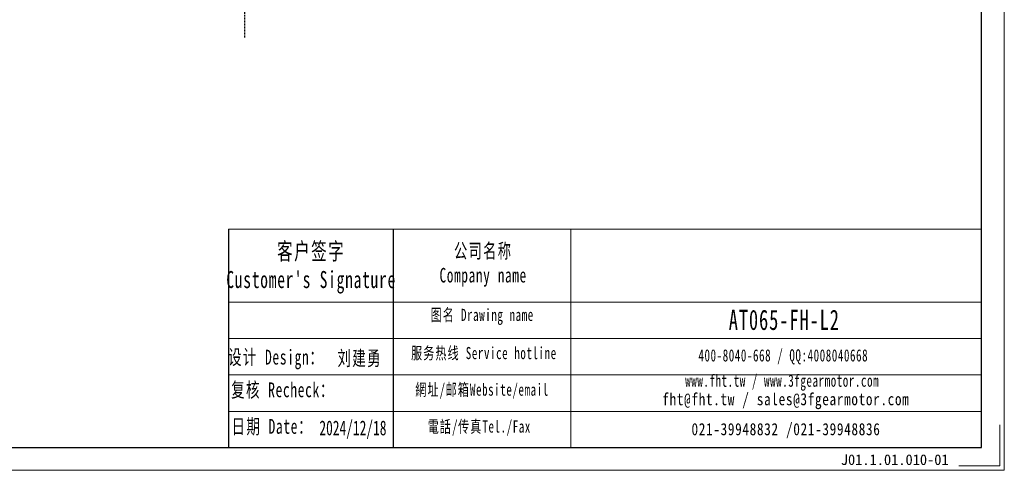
# Model space of a CAD drawing. Header units: millimetres. Extents: x -14 to 473, y -15 to 327.
# Tile 3 of 6: x 223 to 473, y -15 to 99. Entities that reach past the tile are written whole.
import ezdxf

# ---------------------------------------------------------------- set-up
doc = ezdxf.new("R2010")
doc.units = ezdxf.units.MM
doc.linetypes.add('DASHED', pattern=[0.75, 0.5, -0.25])
doc.layers.add('6文字层', color=3, linetype='Continuous')
doc.layers.add('7标注层', color=4, linetype='Continuous')
for name, color, linetype, lineweight in [('SLD-0', 7, 'Continuous', 18), ('图框_外框线', 7, 'Continuous', 18), ('尺寸线层', 3, 'Continuous', 18)]:
    doc.layers.add(name, color=color, linetype=linetype, lineweight=lineweight)
doc.styles.add('宋体', font='SimSun.ttf', dxfattribs={"width": 0.8})
doc.styles.add('标准', font='txt', dxfattribs={"width": 0.667})
doc.styles.add('样式 1', font='SimSun.ttf')

msp = doc.modelspace()

# ---------------------------------------------------------------- linework, layer by layer
at = {"color": 1, "linetype": 'DASHED'}
msp.add_line((280.30116, 94.49228), (280.30116, 213.04398), dxfattribs=at)
msp.add_line((317.96593, 45.81077), (317.96593, -9.59676))
at = {"layer": '7标注层', "color": 0}
msp.add_line((276.16961, 45.81077), (276.16961, -9.58729), dxfattribs=at)
at = {"layer": '图框_外框线'}
for p, q in [((276.16961, 45.81077), (317.96593, 45.81077)), ((317.96593, 45.81077), (317.96593, -9.58729)), ((317.96593, 45.81077), (467.19081, 45.81077)), ((362.99866, 45.81077), (362.99866, -9.58729)), ((276.16961, 27.32439), (317.96593, 27.32439)), ((317.96593, 27.32439), (467.19081, 27.32439)), ((276.16961, 18.08121), (467.19081, 18.08121)), ((276.16961, 8.83802), (467.19081, 8.83802)), ((276.16961, -0.40517), (467.19081, -0.40517))]:
    msp.add_line(p, q, dxfattribs=at)
at = {"layer": '图框_外框线', "color": 3}
msp.add_lwpolyline([(-11.76973, -15.35789), (472.96142, -15.35789), (472.96142, 327.41628), (-11.76973, 327.41628)], close=True, dxfattribs=at)
at = {"layer": '图框_外框线', "color": 3, "lineweight": 25}
msp.add_lwpolyline([(17.08331, -9.58729), (467.19081, -9.58729), (467.19081, 321.64567), (17.08331, 321.64567)], close=True, dxfattribs=at)
at = {"layer": '图框_外框线', "color": 3}
msp.add_lwpolyline([(471.8073, -3.81668), (471.8073, -14.20377), (461.4202, -14.20377)], dxfattribs=at)

# ---------------------------------------------------------------- texts
at = {"layer": '6文字层', "insert": (431.4924, -11.32255), "char_height": 2.6799312, "width": 46.4211501, "attachment_point": 1, "style": '样式 1'}
msp.add_mtext('J01.1.01.010-01', dxfattribs=at)
at = {"layer": 'SLD-0', "color": 1, "attachment_point": 2}
for s, insert, char_height, width, style in [("{\\fNSimSun|b0|i0|c134|p49;\\T1.1;客户签字\\PCustomer's Signature}", (297.13981, 42.39072), 4.313487, 53.6602235, '标准'), ('{\\fNSimSun|b0|i0|c134|p49;\\T1.1;公司名称\\PCompany name}', (340.76791, 42.16173), 3.6972746, 47.8681621, '标准'), ('{\\fNSimSun|b0|i0|c134|p49;\\T1.1;图名 Drawing name}', (340.51518, 25.62054), 3.0810622, 39.4027315, '标准'), ('\\pt21.56742;{\\fNSimSun|b0|i0|c134|p49;\\H1.3888x;\\T1.1;\\C256;AT065-FH-L2}', (417.15538, 25.38712), 3.6972746, 31.3913154, '标准'), ('{\\fNSimSun|b0|i0|c134|p49;\\T1.1;设计 \\fNSimSun|b0|i0|c0|p49;Design\\fNSimSun|b0|i0|c134|p49;：}', (288.23957, 15.23965), 3.7519037, 34.2727944, '标准'), ('{\\fNSimSun|b0|i0|c134|p49;\\T1.1;刘建勇}', (309.44667, 14.96659), 3.7519037, 34.2727944, '标准'), ('{\\fNSimSun|b0|i0|c134|p49;\\T1.1;服务热线 Service hotline}', (340.9521, 15.93221), 3.0810622, 43.8984282, '标准'), ('{\\fNSimSun|b0|i0|c134|p49;\\T1.1;400-8040-668 / QQ:4008040668}', (416.90145, 15.34349), 3.0810622, 89.706386, '标准'), ('{\\fNSimSun|b0|i0|c134|p49;\\T1.1;复核 \\fNSimSun|b0|i0|c0|p49;Recheck\\fNSimSun|b0|i0|c134|p49;：}', (289.97681, 6.94497), 3.7519037, 34.2727944, '标准'), ('{\\fNSimSun|b0|i0|c134|p49;\\T1.1;www.fht.tw / www.3fgearmotor.com }', (416.61736, 8.92605), 3.0810622, 89.8073705, '标准'), ('{\\fNSimSun|b0|i0|c134|p49;\\T1.1;網址/邮箱Website/email}', (340.47235, 6.64945), 3.0810622, 45.6941319, '标准'), ('\\pt36.97275;{\\T1.1;fht@fht.tw / sales@3fgearmotor.com }', (417.55634, 4.23441), 3.0810622, 89.8073705, '宋体'), ('{\\fNSimSun|b0|i0|c134|p49;\\T1.1;日期 Date：}', (287.2542, -2.33622), 3.7519037, 34.2727944, '标准'), ('{\\fNSimSun|b0|i0|c134|p49;2024/12/18}', (307.72807, -2.72725), 3.7519037, 34.2727944, '标准'), ('{\\fNSimSun|b0|i0|c134|p49;\\T1.1;電話/传真Tel./Fax}', (339.78205, -2.70569), 3.0810622, 46.2436984, '标准'), ('\\T1.1;021-39948832 /021-39948836 ', (417.58856, -3.37934), 3.0810622, 68.5747211, '宋体')]:
    msp.add_mtext(s, dxfattribs=dict(at, insert=insert, char_height=char_height, width=width, style=style))
at = {"layer": '尺寸线层', "insert": (351.236, 223.5085), "char_height": 3.234, "width": 82.5867473, "attachment_point": 1, "line_spacing_factor": 1.15057, "style": '标准'}
msp.add_mtext('{\\fNSimSun|b0|i0|c134|p49;\\H1.85529x;\\T1.1;性能参数：\\P减速比：1:12~100\\P额定输出力矩：25 N.m\\P最大加速力矩：1.5倍额定扭矩\\P额定输入转速：3000 rpm\\P容许径向力：900 N\\P容许轴向力：450 N\\P回程间隙：≤12 arcmin\\P使用寿命：＞20000 h\\P使用温度：-10℃~80℃}', dxfattribs=at)

doc.saveas('drawing.dxf')
